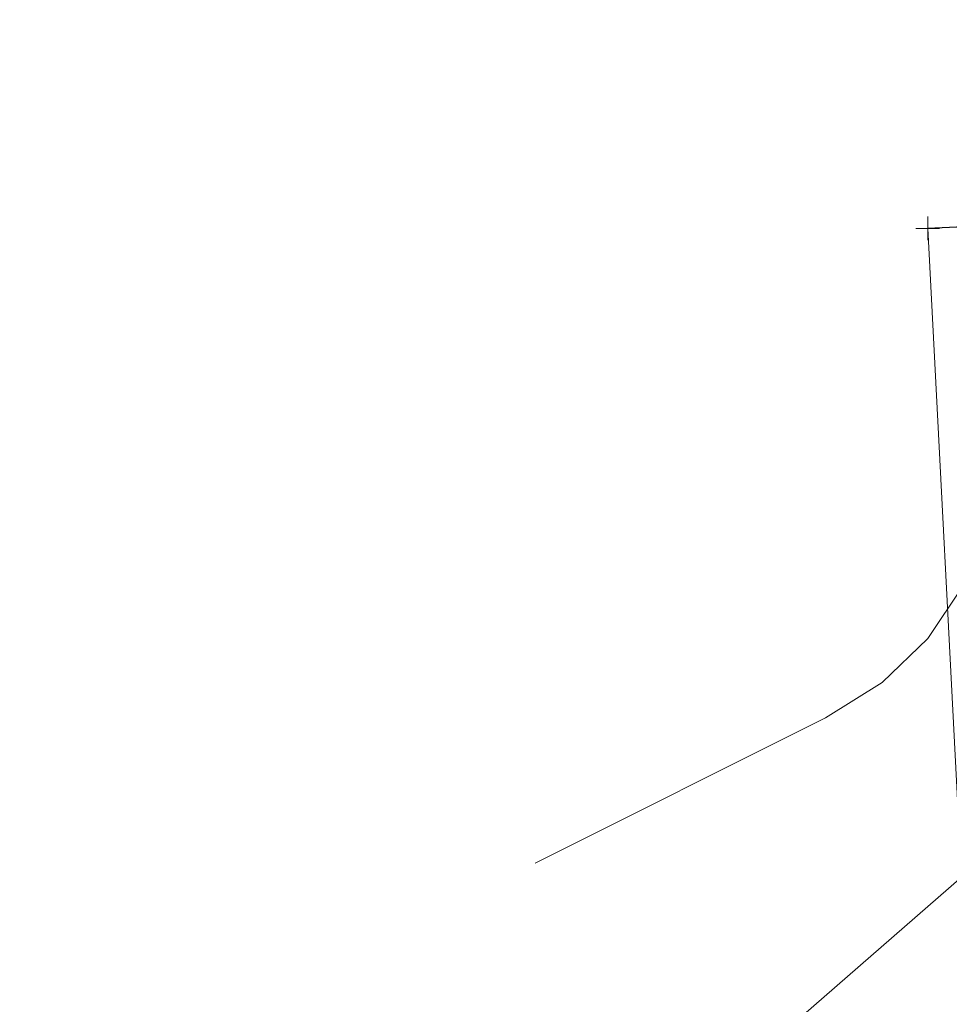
# Model space of a CAD drawing. Extents: x 1620613 to 1693141, y 557269 to 607790.
# Tile 15 of 256: x 1620747 to 1620766, y 607312 to 607333. Entities that reach past the tile are written whole.
import ezdxf

# ---------------------------------------------------------------- set-up
doc = ezdxf.new("R2010")
doc.units = 0
doc.header["$LTSCALE"] = 10
doc.header["$MEASUREMENT"] = 0
for name, pattern in [('DGN Style 2', [7.346996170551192, 4.408197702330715, -2.938798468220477]), ('DGN Style 3', [10.28579463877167, 7.346996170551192, -2.938798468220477]), ('DGN Style 5', [5.142897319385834, 2.204098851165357, -2.938798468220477])]:
    doc.linetypes.add(name, pattern=pattern)
for name, color, linetype, lineweight in [('DT_X_Contour_Minor', 136, 'DGN Style 3', 0), ('PV_X_Driveway', 7, 'DGN Style 5', 0), ('SV_X_Top_of_Bank', 97, 'DGN Style 2', 0), ('XS_X_Ground_Line', 92, 'DGN Style 3', 13)]:
    doc.layers.add(name, color=color, linetype=linetype, lineweight=lineweight)
doc.layers.add('SV_X_Shot_Marker (Construction)', color=2, linetype='Continuous', lineweight=0, transparency=0.5)

# ---------------------------------------------------------------- blocks, each defined once
blk = doc.blocks.new('SVPT_275')
at = {"layer": 'SV_X_Shot_Marker (Construction)', "transparency": 33554495}
for p, q in [((0, 0.02500000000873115), (0, -0.02499999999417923)), ((-0.02499999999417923, 7.275957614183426e-12), (0.02500000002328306, 7.275957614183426e-12))]:
    blk.add_line(p, q, dxfattribs=at)
blk.add_point((0, 7.275957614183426e-12), dxfattribs=at)
blk = doc.blocks.new('*U1004')
at = {"layer": 'DT_X_Contour_Minor', "transparency": 33554559, "elevation": 2.600041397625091, "flags": 128}
blk.add_lwpolyline([(-270.5268036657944, -50.41732012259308), (-264.4163801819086, -47.35771563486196), (-263.2226695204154, -46.6130581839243), (-262.2602904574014, -45.69034489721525), (-261.529242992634, -44.58957577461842), (-261.0295271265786, -43.31075081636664), (-259.2372934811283, -36.92743739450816), (-258.4189612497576, -34.96927940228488)], dxfattribs=at)

msp = doc.modelspace()

# ---------------------------------------------------------------- linework, layer by layer
at = {"layer": 'PV_X_Driveway', "extrusion": (-0.08373073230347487, 0.1041360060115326, 0.991032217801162), "elevation": -71419.59113651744, "flags": 128}
msp.add_lwpolyline([(-1643668.301183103, 537572.5650125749), (-1643676.747785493, 537578.8239084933), (-1643686.705358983, 537584.7412210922), (-1643698.604725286, 537590.0926654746), (-1643716.814056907, 537595.3526656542), (-1643735.209851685, 537598.4856959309), (-1643736.377696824, 537598.4439050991), (-1643737.211252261, 537598.2269184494), (-1643737.604300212, 537597.8794904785), (-1643737.465185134, 537597.3361915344), (-1643737.499115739, 537596.9363049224), (-1643729.868717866, 537590.6788560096)], dxfattribs=at)
at = {"layer": 'SV_X_Top_of_Bank', "extrusion": (0.007114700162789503, -0.05176716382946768, 0.9986338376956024), "elevation": -18855.21206843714, "flags": 128}
msp.add_lwpolyline([(1688341.399474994, 380495.2335694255), (1688359.531308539, 380495.7043637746), (1688370.463455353, 380498.0725351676), (1688395.572580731, 380506.740670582), (1688420.940108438, 380511.7574321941), (1688444.138128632, 380518.355338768), (1688467.22231404, 380528.7305743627), (1688491.262317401, 380540.2151339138), (1688508.535586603, 380545.2887184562), (1688513.5223003, 380548.4010002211), (1688516.051220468, 380548.1495454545), (1688520.39603739, 380549.3039635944), (1688525.368929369, 380551.0706712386)], dxfattribs=at)
at = {"layer": 'XS_X_Ground_Line'}
msp.add_polyline3d([(1620776.274000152, 607328.723310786, 1053.731), (1620765.797000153, 607328.2739107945, 1052.984299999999), (1620766.505000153, 607314.6213107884, 1053.311900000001), (1620746.689000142, 607297.379110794, 1053.483099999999)], dxfattribs=at)

# ---------------------------------------------------------------- block references
at = {"layer": 'DT_X_Contour_Minor', "transparency": 33554559}
msp.add_blockref('*U1004', (1621028.060791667, 607365.3311666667, 1050.599958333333), dxfattribs=at)
at = {"layer": 'SV_X_Shot_Marker (Construction)', "transparency": 33554495, "xscale": 10, "yscale": 10, "zscale": 10}
msp.add_blockref('SVPT_275', (1620765.797000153, 607328.2739107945, 1052.984299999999), dxfattribs=at)

doc.saveas('drawing.dxf')
